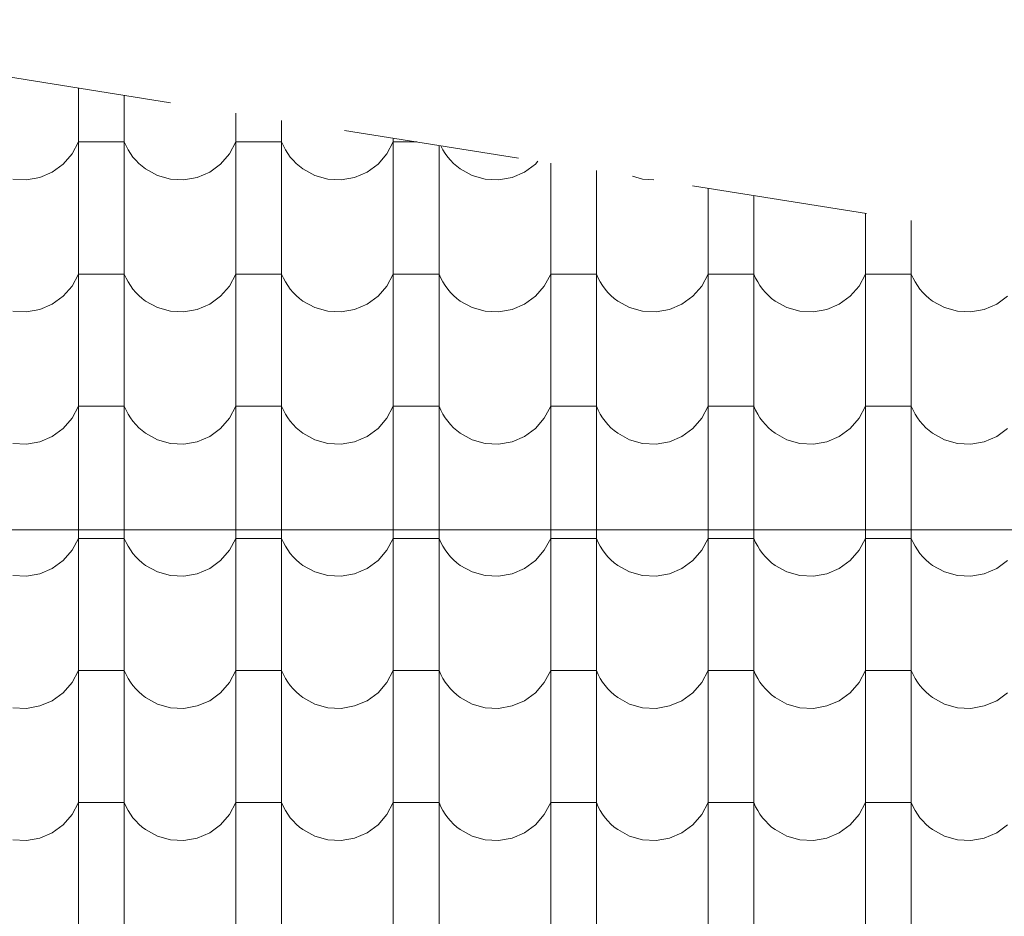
# Model space of a CAD drawing. Header units: millimetres. Extents: x -68772 to 137055, y -73300 to 19650.
# Tile 164 of 212: x 83115 to 84456, y -45598 to -44376. Entities that reach past the tile are written whole.
import ezdxf

# ---------------------------------------------------------------- set-up
doc = ezdxf.new("R2010")
doc.units = ezdxf.units.MM
doc.header["$MEASUREMENT"] = 0
doc.linetypes.add('Przerywana', pattern=[480, 240, -240])
for name, color, linetype, lineweight in [('Nowe_810-G Ogólne_Nr_pióra__1', 7, 'Continuous', 18), ('Nowe_810-G Ogólne_Nr_pióra__26', 13, 'Continuous', 18), ('Nowe_NIEWIDOCZNE DACHY_Nr_pióra__1', 7, 'Continuous', 18)]:
    doc.layers.add(name, color=color, linetype=linetype, lineweight=lineweight)

# ---------------------------------------------------------------- blocks, each defined once
blk = doc.blocks.new('*X50')
at = {"layer": 'Nowe_810-G Ogólne_Nr_pióra__26', "color": 13, "linetype": 'Continuous', "lineweight": 18}
for p, q in [((83194.8, -44469.2), (83194.8, -44472.3)), ((83194.8, -44472.3), (83194.8, -44652.4)), ((83257.2, -44479.1), (83257.2, -44652.4)), ((83409.3, -44503.3), (83409.3, -44652.4)), ((83471.7, -44513.3), (83471.7, -44652.4)), ((83186.1, -44558.9), (83194.8, -44542.6)), ((83226, -44542.6), (83194.8, -44542.6)), ((83257.2, -44542.6), (83226, -44542.6)), ((83257.2, -44542.6), (83259.6, -44548)), ((83400.6, -44558.9), (83409.3, -44542.6)), ((83440.5, -44542.6), (83409.3, -44542.6)), ((83471.7, -44542.6), (83440.5, -44542.6)), ((83471.7, -44542.6), (83474.1, -44548)), ((83615.1, -44558.9), (83623.8, -44542.6)), ((83623.8, -44537.5), (83623.8, -44652.4)), ((83655, -44542.6), (83623.8, -44542.6)), ((83655.9, -44542.6), (83655, -44542.6)), ((83259.6, -44548), (83262.4, -44553.3)), ((83262.4, -44553.3), (83265.5, -44558.3)), ((83474.1, -44548), (83476.9, -44553.3)), ((83476.9, -44553.3), (83480, -44558.3)), ((83686.2, -44547.4), (83686.2, -44652.4)), ((83688.5, -44547.8), (83688.6, -44548)), ((83688.6, -44548), (83691.4, -44553.3)), ((83691.4, -44553.3), (83694.5, -44558.3)), ((83174, -44572.8), (83186.1, -44558.9)), ((83265.5, -44558.3), (83269, -44563.1)), ((83269, -44563.1), (83272.8, -44567.6)), ((83272.8, -44567.6), (83276.9, -44571.8)), ((83388.5, -44572.8), (83400.6, -44558.9)), ((83480, -44558.3), (83483.5, -44563.1)), ((83483.5, -44563.1), (83487.3, -44567.6)), ((83487.3, -44567.6), (83491.4, -44571.8)), ((83603, -44572.8), (83615.1, -44558.9)), ((83694.5, -44558.3), (83698, -44563.1)), ((83698, -44563.1), (83701.8, -44567.6)), ((83701.8, -44567.6), (83705.9, -44571.8)), ((83817.5, -44572.8), (83820.9, -44568.9)), ((83142.1, -44590.9), (83159.1, -44583.7)), ((83159.1, -44583.7), (83174, -44572.8)), ((83276.9, -44571.8), (83281.4, -44575.7)), ((83281.4, -44575.7), (83286.1, -44579.3)), ((83286.1, -44579.3), (83302.3, -44588.2)), ((83356.6, -44590.9), (83373.6, -44583.7)), ((83373.6, -44583.7), (83388.5, -44572.8)), ((83491.4, -44571.8), (83495.9, -44575.7)), ((83495.9, -44575.7), (83500.6, -44579.3)), ((83500.6, -44579.3), (83516.8, -44588.2)), ((83571.1, -44590.9), (83588.1, -44583.7)), ((83588.1, -44583.7), (83603, -44572.8)), ((83705.9, -44571.8), (83710.4, -44575.7)), ((83710.4, -44575.7), (83715.1, -44579.3)), ((83715.1, -44579.3), (83731.3, -44588.2)), ((83785.6, -44590.9), (83802.6, -44583.7)), ((83802.6, -44583.7), (83817.5, -44572.8)), ((83838.3, -44571.6), (83838.3, -44652.4)), ((83900.7, -44581.6), (83900.7, -44652.4)), ((83105.5, -44593.2), (83123.9, -44594.2)), ((83123.9, -44594.2), (83142.1, -44590.9)), ((83302.3, -44588.2), (83320, -44593.2)), ((83320, -44593.2), (83338.4, -44594.2)), ((83338.4, -44594.2), (83356.6, -44590.9)), ((83516.8, -44588.2), (83534.5, -44593.2)), ((83534.5, -44593.2), (83552.9, -44594.2)), ((83552.9, -44594.2), (83571.1, -44590.9)), ((83731.3, -44588.2), (83749, -44593.2)), ((83749, -44593.2), (83767.4, -44594.2)), ((83767.4, -44594.2), (83785.6, -44590.9)), ((83949.8, -44589.4), (83963.5, -44593.2)), ((83963.5, -44593.2), (83979, -44594)), ((84052.8, -44605.8), (84052.8, -44652.4)), ((84115.2, -44615.7), (84115.2, -44652.4)), ((84267.3, -44639.9), (84267.3, -44652.4)), ((84329.7, -44649.8), (84329.7, -44652.4)), ((83194.8, -44652.4), (83194.8, -44832.4)), ((83257.2, -44652.4), (83257.2, -44832.4)), ((83409.3, -44652.4), (83409.3, -44832.4)), ((83471.7, -44652.4), (83471.7, -44832.4)), ((83623.8, -44652.4), (83623.8, -44832.4)), ((83686.2, -44652.4), (83686.2, -44832.4)), ((83838.3, -44652.4), (83838.3, -44832.4)), ((83900.7, -44652.4), (83900.7, -44832.4)), ((84052.8, -44652.4), (84052.8, -44832.4)), ((84115.2, -44652.4), (84115.2, -44832.4)), ((84267.3, -44652.4), (84267.3, -44832.4)), ((84329.7, -44652.4), (84329.7, -44832.4)), ((83186.1, -44738.9), (83194.8, -44722.6)), ((83226, -44722.6), (83194.8, -44722.6)), ((83257.2, -44722.6), (83226, -44722.6)), ((83257.2, -44722.6), (83259.6, -44728.1)), ((83259.6, -44728.1), (83262.4, -44733.3)), ((83400.6, -44738.9), (83409.3, -44722.6)), ((83440.5, -44722.6), (83409.3, -44722.6)), ((83471.7, -44722.6), (83440.5, -44722.6)), ((83471.7, -44722.6), (83474.1, -44728.1)), ((83474.1, -44728.1), (83476.9, -44733.3)), ((83615.1, -44738.9), (83623.8, -44722.6)), ((83655, -44722.6), (83623.8, -44722.6)), ((83686.2, -44722.6), (83655, -44722.6)), ((83686.2, -44722.6), (83688.6, -44728.1)), ((83688.6, -44728.1), (83691.4, -44733.3)), ((83829.6, -44738.9), (83838.3, -44722.6)), ((83869.5, -44722.6), (83838.3, -44722.6)), ((83900.7, -44722.6), (83869.5, -44722.6)), ((83900.7, -44722.6), (83903.1, -44728.1)), ((83903.1, -44728.1), (83905.9, -44733.3)), ((84044.1, -44738.9), (84052.8, -44722.6)), ((84084, -44722.6), (84052.8, -44722.6)), ((84115.2, -44722.6), (84084, -44722.6)), ((84115.2, -44722.6), (84117.6, -44728.1)), ((84117.6, -44728.1), (84120.4, -44733.3)), ((84258.6, -44738.9), (84267.3, -44722.6)), ((84298.5, -44722.6), (84267.3, -44722.6)), ((84329.7, -44722.6), (84298.5, -44722.6)), ((84329.7, -44722.6), (84332.1, -44728.1)), ((84332.1, -44728.1), (84334.9, -44733.3)), ((83174, -44752.9), (83186.1, -44738.9)), ((83262.4, -44733.3), (83265.5, -44738.3)), ((83265.5, -44738.3), (83269, -44743.1)), ((83269, -44743.1), (83272.8, -44747.6)), ((83388.5, -44752.9), (83400.6, -44738.9)), ((83476.9, -44733.3), (83480, -44738.3)), ((83480, -44738.3), (83483.5, -44743.1)), ((83483.5, -44743.1), (83487.3, -44747.6)), ((83603, -44752.9), (83615.1, -44738.9)), ((83691.4, -44733.3), (83694.5, -44738.3)), ((83694.5, -44738.3), (83698, -44743.1)), ((83698, -44743.1), (83701.8, -44747.6)), ((83817.5, -44752.9), (83829.6, -44738.9)), ((83905.9, -44733.3), (83909, -44738.3)), ((83909, -44738.3), (83912.5, -44743.1)), ((83912.5, -44743.1), (83916.3, -44747.6)), ((84032, -44752.9), (84044.1, -44738.9)), ((84120.4, -44733.3), (84123.5, -44738.3)), ((84123.5, -44738.3), (84127, -44743.1)), ((84127, -44743.1), (84130.8, -44747.6)), ((84246.5, -44752.9), (84258.6, -44738.9)), ((84334.9, -44733.3), (84338, -44738.3)), ((84338, -44738.3), (84341.5, -44743.1)), ((84341.5, -44743.1), (84345.3, -44747.6)), ((83159.1, -44763.7), (83174, -44752.9)), ((83272.8, -44747.6), (83276.9, -44751.9)), ((83276.9, -44751.9), (83281.4, -44755.8)), ((83281.4, -44755.8), (83286.1, -44759.4)), ((83373.6, -44763.7), (83388.5, -44752.9)), ((83487.3, -44747.6), (83491.4, -44751.9)), ((83491.4, -44751.9), (83495.9, -44755.8)), ((83495.9, -44755.8), (83500.6, -44759.4)), ((83588.1, -44763.7), (83603, -44752.9)), ((83701.8, -44747.6), (83705.9, -44751.9)), ((83705.9, -44751.9), (83710.4, -44755.8)), ((83710.4, -44755.8), (83715.1, -44759.4)), ((83802.6, -44763.7), (83817.5, -44752.9)), ((83916.3, -44747.6), (83920.4, -44751.9)), ((83920.4, -44751.9), (83924.9, -44755.8)), ((83924.9, -44755.8), (83929.6, -44759.4)), ((84017.1, -44763.7), (84032, -44752.9)), ((84130.8, -44747.6), (84134.9, -44751.9)), ((84134.9, -44751.9), (84139.4, -44755.8)), ((84139.4, -44755.8), (84144.1, -44759.4)), ((84231.6, -44763.7), (84246.5, -44752.9)), ((84345.3, -44747.6), (84349.4, -44751.9)), ((84349.4, -44751.9), (84353.9, -44755.8)), ((84353.9, -44755.8), (84358.6, -44759.4)), ((84446.1, -44763.7), (84461, -44752.9)), ((83123.9, -44774.2), (83142.1, -44771)), ((83142.1, -44771), (83159.1, -44763.7)), ((83286.1, -44759.4), (83302.3, -44768.3)), ((83302.3, -44768.3), (83320, -44773.3)), ((83338.4, -44774.2), (83356.6, -44771)), ((83356.6, -44771), (83373.6, -44763.7)), ((83500.6, -44759.4), (83516.8, -44768.3)), ((83516.8, -44768.3), (83534.5, -44773.3)), ((83552.9, -44774.2), (83571.1, -44771)), ((83571.1, -44771), (83588.1, -44763.7)), ((83715.1, -44759.4), (83731.3, -44768.3)), ((83731.3, -44768.3), (83749, -44773.3)), ((83767.4, -44774.2), (83785.6, -44771)), ((83785.6, -44771), (83802.6, -44763.7)), ((83929.6, -44759.4), (83945.8, -44768.3)), ((83945.8, -44768.3), (83963.5, -44773.3)), ((83981.9, -44774.2), (84000.1, -44771)), ((84000.1, -44771), (84017.1, -44763.7)), ((84144.1, -44759.4), (84160.3, -44768.3)), ((84160.3, -44768.3), (84178, -44773.3)), ((84196.4, -44774.2), (84214.6, -44771)), ((84214.6, -44771), (84231.6, -44763.7)), ((84358.6, -44759.4), (84374.8, -44768.3)), ((84374.8, -44768.3), (84392.5, -44773.3)), ((84410.9, -44774.2), (84429.1, -44771)), ((84429.1, -44771), (84446.1, -44763.7)), ((83105.5, -44773.3), (83123.9, -44774.2)), ((83320, -44773.3), (83338.4, -44774.2)), ((83534.5, -44773.3), (83552.9, -44774.2)), ((83749, -44773.3), (83767.4, -44774.2)), ((83963.5, -44773.3), (83981.9, -44774.2)), ((84178, -44773.3), (84196.4, -44774.2)), ((84392.5, -44773.3), (84410.9, -44774.2)), ((83194.8, -44832.4), (83194.8, -45012.5)), ((83257.2, -44832.4), (83257.2, -45012.5)), ((83409.3, -44832.4), (83409.3, -45012.5)), ((83471.7, -44832.4), (83471.7, -45012.5)), ((83623.8, -44832.4), (83623.8, -45012.5)), ((83686.2, -44832.4), (83686.2, -45012.5)), ((83838.3, -44832.4), (83838.3, -45012.5)), ((83900.7, -44832.4), (83900.7, -45012.5)), ((84052.8, -44832.4), (84052.8, -45012.5)), ((84115.2, -44832.4), (84115.2, -45012.5)), ((84267.3, -44832.4), (84267.3, -45012.5)), ((84329.7, -44832.4), (84329.7, -45012.5)), ((83186.1, -44919), (83194.8, -44902.7)), ((83226, -44902.7), (83194.8, -44902.7)), ((83257.2, -44902.7), (83226, -44902.7)), ((83257.2, -44902.7), (83259.6, -44908.1)), ((83400.6, -44919), (83409.3, -44902.7)), ((83440.5, -44902.7), (83409.3, -44902.7)), ((83471.7, -44902.7), (83440.5, -44902.7)), ((83471.7, -44902.7), (83474.1, -44908.1)), ((83615.1, -44919), (83623.8, -44902.7)), ((83655, -44902.7), (83623.8, -44902.7)), ((83686.2, -44902.7), (83655, -44902.7)), ((83686.2, -44902.7), (83688.6, -44908.1)), ((83829.6, -44919), (83838.3, -44902.7)), ((83869.5, -44902.7), (83838.3, -44902.7)), ((83900.7, -44902.7), (83869.5, -44902.7)), ((83900.7, -44902.7), (83903.1, -44908.1)), ((84044.1, -44919), (84052.8, -44902.7)), ((84084, -44902.7), (84052.8, -44902.7)), ((84115.2, -44902.7), (84084, -44902.7)), ((84115.2, -44902.7), (84117.6, -44908.1)), ((84258.6, -44919), (84267.3, -44902.7)), ((84298.5, -44902.7), (84267.3, -44902.7)), ((84329.7, -44902.7), (84298.5, -44902.7)), ((84329.7, -44902.7), (84332.1, -44908.1)), ((83174, -44932.9), (83186.1, -44919)), ((83259.6, -44908.1), (83262.4, -44913.4)), ((83262.4, -44913.4), (83265.5, -44918.4)), ((83265.5, -44918.4), (83269, -44923.2)), ((83388.5, -44932.9), (83400.6, -44919)), ((83474.1, -44908.1), (83476.9, -44913.4)), ((83476.9, -44913.4), (83480, -44918.4)), ((83480, -44918.4), (83483.5, -44923.2)), ((83603, -44932.9), (83615.1, -44919)), ((83688.6, -44908.1), (83691.4, -44913.4)), ((83691.4, -44913.4), (83694.5, -44918.4)), ((83694.5, -44918.4), (83698, -44923.2)), ((83817.5, -44932.9), (83829.6, -44919)), ((83903.1, -44908.1), (83905.9, -44913.4)), ((83905.9, -44913.4), (83909, -44918.4)), ((83909, -44918.4), (83912.5, -44923.2)), ((84032, -44932.9), (84044.1, -44919)), ((84117.6, -44908.1), (84120.4, -44913.4)), ((84120.4, -44913.4), (84123.5, -44918.4)), ((84123.5, -44918.4), (84127, -44923.2)), ((84246.5, -44932.9), (84258.6, -44919)), ((84332.1, -44908.1), (84334.9, -44913.4)), ((84334.9, -44913.4), (84338, -44918.4)), ((84338, -44918.4), (84341.5, -44923.2)), ((83159.1, -44943.8), (83174, -44932.9)), ((83269, -44923.2), (83272.8, -44927.7)), ((83272.8, -44927.7), (83276.9, -44931.9)), ((83276.9, -44931.9), (83281.4, -44935.8)), ((83373.6, -44943.8), (83388.5, -44932.9)), ((83483.5, -44923.2), (83487.3, -44927.7)), ((83487.3, -44927.7), (83491.4, -44931.9)), ((83491.4, -44931.9), (83495.9, -44935.8)), ((83588.1, -44943.8), (83603, -44932.9)), ((83698, -44923.2), (83701.8, -44927.7)), ((83701.8, -44927.7), (83705.9, -44931.9)), ((83705.9, -44931.9), (83710.4, -44935.8)), ((83802.6, -44943.8), (83817.5, -44932.9)), ((83912.5, -44923.2), (83916.3, -44927.7)), ((83916.3, -44927.7), (83920.4, -44931.9)), ((83920.4, -44931.9), (83924.9, -44935.8)), ((84017.1, -44943.8), (84032, -44932.9)), ((84127, -44923.2), (84130.8, -44927.7)), ((84130.8, -44927.7), (84134.9, -44931.9)), ((84134.9, -44931.9), (84139.4, -44935.8)), ((84231.6, -44943.8), (84246.5, -44932.9)), ((84341.5, -44923.2), (84345.3, -44927.7)), ((84345.3, -44927.7), (84349.4, -44931.9)), ((84349.4, -44931.9), (84353.9, -44935.8)), ((84446.1, -44943.8), (84461, -44932.9)), ((83142.1, -44951), (83159.1, -44943.8)), ((83281.4, -44935.8), (83286.1, -44939.4)), ((83286.1, -44939.4), (83302.3, -44948.3)), ((83356.6, -44951), (83373.6, -44943.8)), ((83495.9, -44935.8), (83500.6, -44939.4)), ((83500.6, -44939.4), (83516.8, -44948.3)), ((83571.1, -44951), (83588.1, -44943.8)), ((83710.4, -44935.8), (83715.1, -44939.4)), ((83715.1, -44939.4), (83731.3, -44948.3)), ((83785.6, -44951), (83802.6, -44943.8)), ((83924.9, -44935.8), (83929.6, -44939.4)), ((83929.6, -44939.4), (83945.8, -44948.3)), ((84000.1, -44951), (84017.1, -44943.8)), ((84139.4, -44935.8), (84144.1, -44939.4)), ((84144.1, -44939.4), (84160.3, -44948.3)), ((84214.6, -44951), (84231.6, -44943.8)), ((84353.9, -44935.8), (84358.6, -44939.4)), ((84358.6, -44939.4), (84374.8, -44948.3)), ((84429.1, -44951), (84446.1, -44943.8)), ((83105.5, -44953.3), (83123.9, -44954.3)), ((83123.9, -44954.3), (83142.1, -44951)), ((83302.3, -44948.3), (83320, -44953.3)), ((83320, -44953.3), (83338.4, -44954.3)), ((83338.4, -44954.3), (83356.6, -44951)), ((83516.8, -44948.3), (83534.5, -44953.3)), ((83534.5, -44953.3), (83552.9, -44954.3)), ((83552.9, -44954.3), (83571.1, -44951)), ((83731.3, -44948.3), (83749, -44953.3)), ((83749, -44953.3), (83767.4, -44954.3)), ((83767.4, -44954.3), (83785.6, -44951)), ((83945.8, -44948.3), (83963.5, -44953.3)), ((83963.5, -44953.3), (83981.9, -44954.3)), ((83981.9, -44954.3), (84000.1, -44951)), ((84160.3, -44948.3), (84178, -44953.3)), ((84178, -44953.3), (84196.4, -44954.3)), ((84196.4, -44954.3), (84214.6, -44951)), ((84374.8, -44948.3), (84392.5, -44953.3)), ((84392.5, -44953.3), (84410.9, -44954.3)), ((84410.9, -44954.3), (84429.1, -44951)), ((83194.8, -45012.5), (83194.8, -45192.5)), ((83257.2, -45012.5), (83257.2, -45192.5)), ((83409.3, -45012.5), (83409.3, -45192.5)), ((83471.7, -45012.5), (83471.7, -45192.5)), ((83623.8, -45012.5), (83623.8, -45192.5)), ((83686.2, -45012.5), (83686.2, -45192.5)), ((83838.3, -45012.5), (83838.3, -45192.5)), ((83900.7, -45012.5), (83900.7, -45192.5)), ((84052.8, -45012.5), (84052.8, -45192.5)), ((84115.2, -45012.5), (84115.2, -45192.5)), ((84267.3, -45012.5), (84267.3, -45192.5)), ((84329.7, -45012.5), (84329.7, -45192.5)), ((83186.1, -45099), (83194.8, -45082.7)), ((83226, -45082.7), (83194.8, -45082.7)), ((83257.2, -45082.7), (83226, -45082.7)), ((83257.2, -45082.7), (83259.6, -45088.2)), ((83259.6, -45088.2), (83262.4, -45093.4)), ((83262.4, -45093.4), (83265.5, -45098.4)), ((83400.6, -45099), (83409.3, -45082.7)), ((83440.5, -45082.7), (83409.3, -45082.7)), ((83471.7, -45082.7), (83440.5, -45082.7)), ((83471.7, -45082.7), (83474.1, -45088.2)), ((83474.1, -45088.2), (83476.9, -45093.4)), ((83476.9, -45093.4), (83480, -45098.4)), ((83615.1, -45099), (83623.8, -45082.7)), ((83655, -45082.7), (83623.8, -45082.7)), ((83686.2, -45082.7), (83655, -45082.7)), ((83686.2, -45082.7), (83688.6, -45088.2)), ((83688.6, -45088.2), (83691.4, -45093.4)), ((83691.4, -45093.4), (83694.5, -45098.4)), ((83829.6, -45099), (83838.3, -45082.7)), ((83869.5, -45082.7), (83838.3, -45082.7)), ((83900.7, -45082.7), (83869.5, -45082.7)), ((83900.7, -45082.7), (83903.1, -45088.2)), ((83903.1, -45088.2), (83905.9, -45093.4)), ((83905.9, -45093.4), (83909, -45098.4)), ((84044.1, -45099), (84052.8, -45082.7)), ((84084, -45082.7), (84052.8, -45082.7)), ((84115.2, -45082.7), (84084, -45082.7)), ((84115.2, -45082.7), (84117.6, -45088.2)), ((84117.6, -45088.2), (84120.4, -45093.4)), ((84120.4, -45093.4), (84123.5, -45098.4)), ((84258.6, -45099), (84267.3, -45082.7)), ((84298.5, -45082.7), (84267.3, -45082.7)), ((84329.7, -45082.7), (84298.5, -45082.7)), ((84329.7, -45082.7), (84332.1, -45088.2)), ((84332.1, -45088.2), (84334.9, -45093.4)), ((84334.9, -45093.4), (84338, -45098.4)), ((83174, -45113), (83186.1, -45099)), ((83265.5, -45098.4), (83269, -45103.2)), ((83269, -45103.2), (83272.8, -45107.7)), ((83272.8, -45107.7), (83276.9, -45112)), ((83388.5, -45113), (83400.6, -45099)), ((83480, -45098.4), (83483.5, -45103.2)), ((83483.5, -45103.2), (83487.3, -45107.7)), ((83487.3, -45107.7), (83491.4, -45112)), ((83603, -45113), (83615.1, -45099)), ((83694.5, -45098.4), (83698, -45103.2)), ((83698, -45103.2), (83701.8, -45107.7)), ((83701.8, -45107.7), (83705.9, -45112)), ((83817.5, -45113), (83829.6, -45099)), ((83909, -45098.4), (83912.5, -45103.2)), ((83912.5, -45103.2), (83916.3, -45107.7)), ((83916.3, -45107.7), (83920.4, -45112)), ((84032, -45113), (84044.1, -45099)), ((84123.5, -45098.4), (84127, -45103.2)), ((84127, -45103.2), (84130.8, -45107.7)), ((84130.8, -45107.7), (84134.9, -45112)), ((84246.5, -45113), (84258.6, -45099)), ((84338, -45098.4), (84341.5, -45103.2)), ((84341.5, -45103.2), (84345.3, -45107.7)), ((84345.3, -45107.7), (84349.4, -45112)), ((83159.1, -45123.8), (83174, -45113)), ((83276.9, -45112), (83281.4, -45115.9)), ((83281.4, -45115.9), (83286.1, -45119.5)), ((83286.1, -45119.5), (83302.3, -45128.4)), ((83373.6, -45123.8), (83388.5, -45113)), ((83491.4, -45112), (83495.9, -45115.9)), ((83495.9, -45115.9), (83500.6, -45119.5)), ((83500.6, -45119.5), (83516.8, -45128.4)), ((83588.1, -45123.8), (83603, -45113)), ((83705.9, -45112), (83710.4, -45115.9)), ((83710.4, -45115.9), (83715.1, -45119.5)), ((83715.1, -45119.5), (83731.3, -45128.4)), ((83802.6, -45123.8), (83817.5, -45113)), ((83920.4, -45112), (83924.9, -45115.9)), ((83924.9, -45115.9), (83929.6, -45119.5)), ((83929.6, -45119.5), (83945.8, -45128.4)), ((84017.1, -45123.8), (84032, -45113)), ((84134.9, -45112), (84139.4, -45115.9)), ((84139.4, -45115.9), (84144.1, -45119.5)), ((84144.1, -45119.5), (84160.3, -45128.4)), ((84231.6, -45123.8), (84246.5, -45113)), ((84349.4, -45112), (84353.9, -45115.9)), ((84353.9, -45115.9), (84358.6, -45119.5)), ((84358.6, -45119.5), (84374.8, -45128.4)), ((84446.1, -45123.8), (84461, -45113)), ((83105.5, -45133.4), (83123.9, -45134.3)), ((83123.9, -45134.3), (83142.1, -45131.1)), ((83142.1, -45131.1), (83159.1, -45123.8)), ((83302.3, -45128.4), (83320, -45133.4)), ((83320, -45133.4), (83338.4, -45134.3)), ((83338.4, -45134.3), (83356.6, -45131.1)), ((83356.6, -45131.1), (83373.6, -45123.8)), ((83516.8, -45128.4), (83534.5, -45133.4)), ((83534.5, -45133.4), (83552.9, -45134.3)), ((83552.9, -45134.3), (83571.1, -45131.1)), ((83571.1, -45131.1), (83588.1, -45123.8)), ((83731.3, -45128.4), (83749, -45133.4)), ((83749, -45133.4), (83767.4, -45134.3)), ((83767.4, -45134.3), (83785.6, -45131.1)), ((83785.6, -45131.1), (83802.6, -45123.8)), ((83945.8, -45128.4), (83963.5, -45133.4)), ((83963.5, -45133.4), (83981.9, -45134.3)), ((83981.9, -45134.3), (84000.1, -45131.1)), ((84000.1, -45131.1), (84017.1, -45123.8)), ((84160.3, -45128.4), (84178, -45133.4)), ((84178, -45133.4), (84196.4, -45134.3)), ((84196.4, -45134.3), (84214.6, -45131.1)), ((84214.6, -45131.1), (84231.6, -45123.8)), ((84374.8, -45128.4), (84392.5, -45133.4)), ((84392.5, -45133.4), (84410.9, -45134.3)), ((84410.9, -45134.3), (84429.1, -45131.1)), ((84429.1, -45131.1), (84446.1, -45123.8)), ((83194.8, -45192.5), (83194.8, -45372.6)), ((83257.2, -45192.5), (83257.2, -45372.6)), ((83409.3, -45192.5), (83409.3, -45372.6)), ((83471.7, -45192.5), (83471.7, -45372.6)), ((83623.8, -45192.5), (83623.8, -45372.6)), ((83686.2, -45192.5), (83686.2, -45372.6)), ((83838.3, -45192.5), (83838.3, -45372.6)), ((83900.7, -45192.5), (83900.7, -45372.6)), ((84052.8, -45192.5), (84052.8, -45372.6)), ((84115.2, -45192.5), (84115.2, -45372.6)), ((84267.3, -45192.5), (84267.3, -45372.6)), ((84329.7, -45192.5), (84329.7, -45372.6)), ((83186.1, -45279.1), (83194.8, -45262.8)), ((83226, -45262.8), (83194.8, -45262.8)), ((83257.2, -45262.8), (83226, -45262.8)), ((83257.2, -45262.8), (83259.6, -45268.2)), ((83259.6, -45268.2), (83262.4, -45273.5)), ((83400.6, -45279.1), (83409.3, -45262.8)), ((83440.5, -45262.8), (83409.3, -45262.8)), ((83471.7, -45262.8), (83440.5, -45262.8)), ((83471.7, -45262.8), (83474.1, -45268.2)), ((83474.1, -45268.2), (83476.9, -45273.5)), ((83615.1, -45279.1), (83623.8, -45262.8)), ((83655, -45262.8), (83623.8, -45262.8)), ((83686.2, -45262.8), (83655, -45262.8)), ((83686.2, -45262.8), (83688.6, -45268.2)), ((83688.6, -45268.2), (83691.4, -45273.5)), ((83829.6, -45279.1), (83838.3, -45262.8)), ((83869.5, -45262.8), (83838.3, -45262.8)), ((83900.7, -45262.8), (83869.5, -45262.8)), ((83900.7, -45262.8), (83903.1, -45268.2)), ((83903.1, -45268.2), (83905.9, -45273.5)), ((84044.1, -45279.1), (84052.8, -45262.8)), ((84084, -45262.8), (84052.8, -45262.8)), ((84115.2, -45262.8), (84084, -45262.8)), ((84115.2, -45262.8), (84117.6, -45268.2)), ((84117.6, -45268.2), (84120.4, -45273.5)), ((84258.6, -45279.1), (84267.3, -45262.8)), ((84298.5, -45262.8), (84267.3, -45262.8)), ((84329.7, -45262.8), (84298.5, -45262.8)), ((84329.7, -45262.8), (84332.1, -45268.2)), ((84332.1, -45268.2), (84334.9, -45273.5)), ((83174, -45293), (83186.1, -45279.1)), ((83262.4, -45273.5), (83265.5, -45278.5)), ((83265.5, -45278.5), (83269, -45283.3)), ((83388.5, -45293), (83400.6, -45279.1)), ((83476.9, -45273.5), (83480, -45278.5)), ((83480, -45278.5), (83483.5, -45283.3)), ((83603, -45293), (83615.1, -45279.1)), ((83691.4, -45273.5), (83694.5, -45278.5)), ((83694.5, -45278.5), (83698, -45283.3)), ((83817.5, -45293), (83829.6, -45279.1)), ((83905.9, -45273.5), (83909, -45278.5)), ((83909, -45278.5), (83912.5, -45283.3)), ((84032, -45293), (84044.1, -45279.1)), ((84120.4, -45273.5), (84123.5, -45278.5)), ((84123.5, -45278.5), (84127, -45283.3)), ((84246.5, -45293), (84258.6, -45279.1)), ((84334.9, -45273.5), (84338, -45278.5)), ((84338, -45278.5), (84341.5, -45283.3)), ((83159.1, -45303.9), (83174, -45293)), ((83269, -45283.3), (83272.8, -45287.8)), ((83272.8, -45287.8), (83276.9, -45292)), ((83276.9, -45292), (83281.4, -45295.9)), ((83373.6, -45303.9), (83388.5, -45293)), ((83483.5, -45283.3), (83487.3, -45287.8)), ((83487.3, -45287.8), (83491.4, -45292)), ((83491.4, -45292), (83495.9, -45295.9)), ((83588.1, -45303.9), (83603, -45293)), ((83698, -45283.3), (83701.8, -45287.8)), ((83701.8, -45287.8), (83705.9, -45292)), ((83705.9, -45292), (83710.4, -45295.9)), ((83802.6, -45303.9), (83817.5, -45293)), ((83912.5, -45283.3), (83916.3, -45287.8)), ((83916.3, -45287.8), (83920.4, -45292)), ((83920.4, -45292), (83924.9, -45295.9)), ((84017.1, -45303.9), (84032, -45293)), ((84127, -45283.3), (84130.8, -45287.8)), ((84130.8, -45287.8), (84134.9, -45292)), ((84134.9, -45292), (84139.4, -45295.9)), ((84231.6, -45303.9), (84246.5, -45293)), ((84341.5, -45283.3), (84345.3, -45287.8)), ((84345.3, -45287.8), (84349.4, -45292)), ((84349.4, -45292), (84353.9, -45295.9)), ((84446.1, -45303.9), (84461, -45293)), ((83142.1, -45311.1), (83159.1, -45303.9)), ((83281.4, -45295.9), (83286.1, -45299.5)), ((83286.1, -45299.5), (83302.3, -45308.4)), ((83302.3, -45308.4), (83320, -45313.4)), ((83356.6, -45311.1), (83373.6, -45303.9)), ((83495.9, -45295.9), (83500.6, -45299.5)), ((83500.6, -45299.5), (83516.8, -45308.4)), ((83516.8, -45308.4), (83534.5, -45313.4)), ((83571.1, -45311.1), (83588.1, -45303.9)), ((83710.4, -45295.9), (83715.1, -45299.5)), ((83715.1, -45299.5), (83731.3, -45308.4)), ((83731.3, -45308.4), (83749, -45313.4)), ((83785.6, -45311.1), (83802.6, -45303.9)), ((83924.9, -45295.9), (83929.6, -45299.5)), ((83929.6, -45299.5), (83945.8, -45308.4)), ((83945.8, -45308.4), (83963.5, -45313.4)), ((84000.1, -45311.1), (84017.1, -45303.9)), ((84139.4, -45295.9), (84144.1, -45299.5)), ((84144.1, -45299.5), (84160.3, -45308.4)), ((84160.3, -45308.4), (84178, -45313.4)), ((84214.6, -45311.1), (84231.6, -45303.9)), ((84353.9, -45295.9), (84358.6, -45299.5)), ((84358.6, -45299.5), (84374.8, -45308.4)), ((84374.8, -45308.4), (84392.5, -45313.4)), ((84429.1, -45311.1), (84446.1, -45303.9)), ((83105.5, -45313.4), (83123.9, -45314.4)), ((83123.9, -45314.4), (83142.1, -45311.1)), ((83320, -45313.4), (83338.4, -45314.4)), ((83338.4, -45314.4), (83356.6, -45311.1)), ((83534.5, -45313.4), (83552.9, -45314.4)), ((83552.9, -45314.4), (83571.1, -45311.1)), ((83749, -45313.4), (83767.4, -45314.4)), ((83767.4, -45314.4), (83785.6, -45311.1)), ((83963.5, -45313.4), (83981.9, -45314.4)), ((83981.9, -45314.4), (84000.1, -45311.1)), ((84178, -45313.4), (84196.4, -45314.4)), ((84196.4, -45314.4), (84214.6, -45311.1)), ((84392.5, -45313.4), (84410.9, -45314.4)), ((84410.9, -45314.4), (84429.1, -45311.1)), ((83194.8, -45372.6), (83194.8, -45552.6)), ((83257.2, -45372.6), (83257.2, -45552.6)), ((83409.3, -45372.6), (83409.3, -45552.6)), ((83471.7, -45372.6), (83471.7, -45552.6)), ((83623.8, -45372.6), (83623.8, -45552.6)), ((83686.2, -45372.6), (83686.2, -45552.6)), ((83838.3, -45372.6), (83838.3, -45552.6)), ((83900.7, -45372.6), (83900.7, -45552.6)), ((84052.8, -45372.6), (84052.8, -45552.6)), ((84115.2, -45372.6), (84115.2, -45552.6)), ((84267.3, -45372.6), (84267.3, -45552.6)), ((84329.7, -45372.6), (84329.7, -45552.6)), ((83186.1, -45459.1), (83194.8, -45442.8)), ((83226, -45442.8), (83194.8, -45442.8)), ((83257.2, -45442.8), (83226, -45442.8)), ((83257.2, -45442.8), (83259.6, -45448.3)), ((83400.6, -45459.1), (83409.3, -45442.8)), ((83440.5, -45442.8), (83409.3, -45442.8)), ((83471.7, -45442.8), (83440.5, -45442.8)), ((83471.7, -45442.8), (83474.1, -45448.3)), ((83615.1, -45459.1), (83623.8, -45442.8)), ((83655, -45442.8), (83623.8, -45442.8)), ((83686.2, -45442.8), (83655, -45442.8)), ((83686.2, -45442.8), (83688.6, -45448.3)), ((83829.6, -45459.1), (83838.3, -45442.8)), ((83869.5, -45442.8), (83838.3, -45442.8)), ((83900.7, -45442.8), (83869.5, -45442.8)), ((83900.7, -45442.8), (83903.1, -45448.3)), ((84044.1, -45459.1), (84052.8, -45442.8)), ((84084, -45442.8), (84052.8, -45442.8)), ((84115.2, -45442.8), (84084, -45442.8)), ((84115.2, -45442.8), (84117.6, -45448.3)), ((84258.6, -45459.1), (84267.3, -45442.8)), ((84298.5, -45442.8), (84267.3, -45442.8)), ((84329.7, -45442.8), (84298.5, -45442.8)), ((84329.7, -45442.8), (84332.1, -45448.3)), ((83259.6, -45448.3), (83262.4, -45453.5)), ((83262.4, -45453.5), (83265.5, -45458.5)), ((83474.1, -45448.3), (83476.9, -45453.5)), ((83476.9, -45453.5), (83480, -45458.5)), ((83688.6, -45448.3), (83691.4, -45453.5)), ((83691.4, -45453.5), (83694.5, -45458.5)), ((83903.1, -45448.3), (83905.9, -45453.5)), ((83905.9, -45453.5), (83909, -45458.5)), ((84117.6, -45448.3), (84120.4, -45453.5)), ((84120.4, -45453.5), (84123.5, -45458.5)), ((84332.1, -45448.3), (84334.9, -45453.5)), ((84334.9, -45453.5), (84338, -45458.5)), ((83174, -45473.1), (83186.1, -45459.1)), ((83265.5, -45458.5), (83269, -45463.3)), ((83269, -45463.3), (83272.8, -45467.8)), ((83272.8, -45467.8), (83276.9, -45472.1)), ((83388.5, -45473.1), (83400.6, -45459.1)), ((83480, -45458.5), (83483.5, -45463.3)), ((83483.5, -45463.3), (83487.3, -45467.8)), ((83487.3, -45467.8), (83491.4, -45472.1)), ((83603, -45473.1), (83615.1, -45459.1)), ((83694.5, -45458.5), (83698, -45463.3)), ((83698, -45463.3), (83701.8, -45467.8)), ((83701.8, -45467.8), (83705.9, -45472.1)), ((83817.5, -45473.1), (83829.6, -45459.1)), ((83909, -45458.5), (83912.5, -45463.3)), ((83912.5, -45463.3), (83916.3, -45467.8)), ((83916.3, -45467.8), (83920.4, -45472.1)), ((84032, -45473.1), (84044.1, -45459.1)), ((84123.5, -45458.5), (84127, -45463.3)), ((84127, -45463.3), (84130.8, -45467.8)), ((84130.8, -45467.8), (84134.9, -45472.1)), ((84246.5, -45473.1), (84258.6, -45459.1)), ((84338, -45458.5), (84341.5, -45463.3)), ((84341.5, -45463.3), (84345.3, -45467.8)), ((84345.3, -45467.8), (84349.4, -45472.1)), ((83159.1, -45483.9), (83174, -45473.1)), ((83276.9, -45472.1), (83281.4, -45476)), ((83281.4, -45476), (83286.1, -45479.6)), ((83286.1, -45479.6), (83302.3, -45488.5)), ((83373.6, -45483.9), (83388.5, -45473.1)), ((83491.4, -45472.1), (83495.9, -45476)), ((83495.9, -45476), (83500.6, -45479.6)), ((83500.6, -45479.6), (83516.8, -45488.5)), ((83588.1, -45483.9), (83603, -45473.1)), ((83705.9, -45472.1), (83710.4, -45476)), ((83710.4, -45476), (83715.1, -45479.6)), ((83715.1, -45479.6), (83731.3, -45488.5)), ((83802.6, -45483.9), (83817.5, -45473.1)), ((83920.4, -45472.1), (83924.9, -45476)), ((83924.9, -45476), (83929.6, -45479.6)), ((83929.6, -45479.6), (83945.8, -45488.5)), ((84017.1, -45483.9), (84032, -45473.1)), ((84134.9, -45472.1), (84139.4, -45476)), ((84139.4, -45476), (84144.1, -45479.6)), ((84144.1, -45479.6), (84160.3, -45488.5)), ((84231.6, -45483.9), (84246.5, -45473.1)), ((84349.4, -45472.1), (84353.9, -45476)), ((84353.9, -45476), (84358.6, -45479.6)), ((84358.6, -45479.6), (84374.8, -45488.5)), ((84446.1, -45483.9), (84461, -45473.1)), ((83105.5, -45493.5), (83123.9, -45494.4)), ((83123.9, -45494.4), (83142.1, -45491.2)), ((83142.1, -45491.2), (83159.1, -45483.9)), ((83302.3, -45488.5), (83320, -45493.5)), ((83320, -45493.5), (83338.4, -45494.4)), ((83338.4, -45494.4), (83356.6, -45491.2)), ((83356.6, -45491.2), (83373.6, -45483.9)), ((83516.8, -45488.5), (83534.5, -45493.5)), ((83534.5, -45493.5), (83552.9, -45494.4)), ((83552.9, -45494.4), (83571.1, -45491.2)), ((83571.1, -45491.2), (83588.1, -45483.9)), ((83731.3, -45488.5), (83749, -45493.5)), ((83749, -45493.5), (83767.4, -45494.4)), ((83767.4, -45494.4), (83785.6, -45491.2)), ((83785.6, -45491.2), (83802.6, -45483.9)), ((83945.8, -45488.5), (83963.5, -45493.5)), ((83963.5, -45493.5), (83981.9, -45494.4)), ((83981.9, -45494.4), (84000.1, -45491.2)), ((84000.1, -45491.2), (84017.1, -45483.9)), ((84160.3, -45488.5), (84178, -45493.5)), ((84178, -45493.5), (84196.4, -45494.4)), ((84196.4, -45494.4), (84214.6, -45491.2)), ((84214.6, -45491.2), (84231.6, -45483.9)), ((84374.8, -45488.5), (84392.5, -45493.5)), ((84392.5, -45493.5), (84410.9, -45494.4)), ((84410.9, -45494.4), (84429.1, -45491.2)), ((84429.1, -45491.2), (84446.1, -45483.9)), ((83194.8, -45552.6), (83194.8, -45732.7)), ((83257.2, -45552.6), (83257.2, -45732.7)), ((83409.3, -45552.6), (83409.3, -45732.7)), ((83471.7, -45552.6), (83471.7, -45732.7)), ((83623.8, -45552.6), (83623.8, -45732.7)), ((83686.2, -45552.6), (83686.2, -45732.7)), ((83838.3, -45552.6), (83838.3, -45732.7)), ((83900.7, -45552.6), (83900.7, -45732.7)), ((84052.8, -45552.6), (84052.8, -45732.7)), ((84115.2, -45552.6), (84115.2, -45732.7)), ((84267.3, -45552.6), (84267.3, -45732.7)), ((84329.7, -45552.6), (84329.7, -45732.7))]:
    blk.add_line(p, q, dxfattribs=at)
blk = doc.blocks.new('Wypełnienie_3', base_point=(0, 2000))
at = {"layer": 'Nowe_810-G Ogólne_Nr_pióra__1', "color": 7, "linetype": 'Przerywana', "lineweight": 18}
blk.add_line((82609.4, -44376), (86976.6, -45071.2), dxfattribs=at)
at = {"layer": 'Nowe_810-G Ogólne_Nr_pióra__26', "color": 13, "linetype": 'Przerywana', "lineweight": 18}
blk.add_blockref('*X50', (0, 0), dxfattribs=at)

msp = doc.modelspace()

# ---------------------------------------------------------------- linework, layer by layer
at = {"layer": 'Nowe_NIEWIDOCZNE DACHY_Nr_pióra__1', "color": 7, "linetype": 'Continuous', "lineweight": 18}
msp.add_line((86976.6, -45071.2), (69243.5, -45071.1), dxfattribs=at)

# ---------------------------------------------------------------- block references
at = {"layer": 'Nowe_810-G Ogólne_Nr_pióra__26', "color": 13, "linetype": 'Przerywana', "lineweight": 18}
msp.add_blockref('Wypełnienie_3', (0, 2000), dxfattribs=at)

doc.saveas('drawing.dxf')
